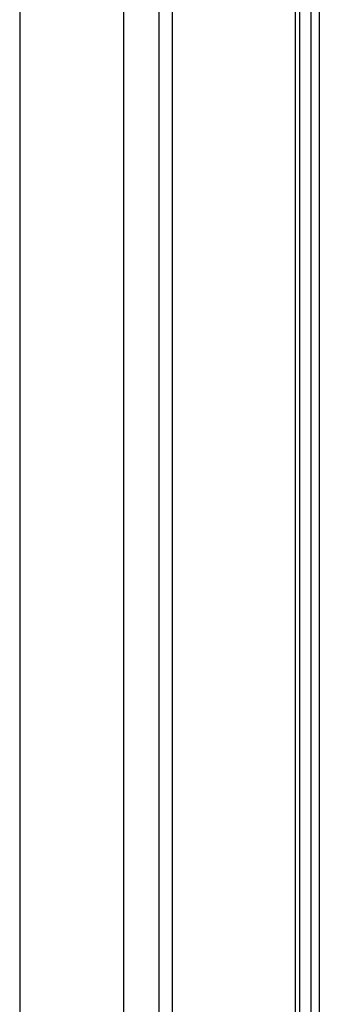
# Model space of a CAD drawing. Header units: millimetres. Extents: x 3811.49 to 3812.61, y 4795.07 to 4797.37.
# Tile 52 of 58: x 3812.2177 to 3812.2496, y 4796.5937 to 4796.6984. Entities that reach past the tile are written whole.
import ezdxf

# ---------------------------------------------------------------- set-up
doc = ezdxf.new("R2010")
doc.units = ezdxf.units.MM
doc.layers.add('SANINDUSA', color=3, linetype='Continuous')

msp = doc.modelspace()

# ---------------------------------------------------------------- linework, layer by layer
at = {"layer": 'SANINDUSA'}
for p, q in [((3812.21769, 4797.21455), (3812.21769, 4795.30855)), ((3812.22872, 4797.21455), (3812.22872, 4795.30855)), ((3812.2325, 4797.21455), (3812.2325, 4795.30855)), ((3812.23393, 4797.21455), (3812.23393, 4795.30855)), ((3812.24702, 4797.21326), (3812.24702, 4795.30983)), ((3812.24751, 4795.30992), (3812.24751, 4797.21318)), ((3812.24869, 4797.21255), (3812.24869, 4795.30992)), ((3812.24958, 4795.30992), (3812.24958, 4797.21255))]:
    msp.add_line(p, q, dxfattribs=at)

doc.saveas('drawing.dxf')
